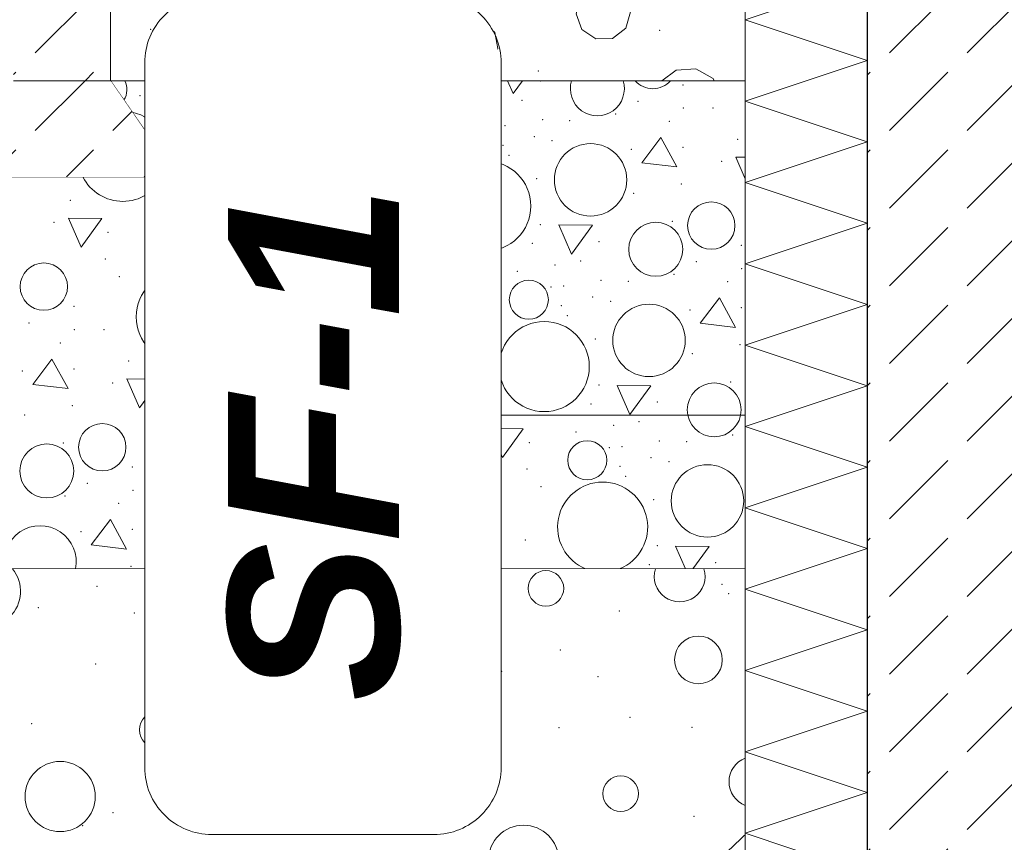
# Model space of a CAD drawing. Header units: millimetres. Extents: x -12989 to 402831, y -50461 to 30884.
# Tile 13 of 175: x 361482 to 362289, y -46735 to -46061. Entities that reach past the tile are written whole.
import ezdxf

# ---------------------------------------------------------------- set-up
doc = ezdxf.new("R2010")
doc.units = ezdxf.units.MM
doc.header["$MEASUREMENT"] = 0
doc.linetypes.add('Krawędzie ukryte', pattern=[170, 120, -50])
doc.linetypes.add('Wipeout_Contour', pattern=[1000, 0, -1000])
for name, color, linetype, lineweight in [('0_Nr_pióra__21', 7, 'Continuous', 25), ('A_OPASKA_Nr_pióra__1', 7, 'Continuous', 13), ('A_OPASKA_Nr_pióra__7', 7, 'Continuous', 13), ('A_OZN_ODNOSNIKI_Nr_pióra__6', 7, 'Continuous', 13), ('A_OZN_ODNOSNIKI_Nr_pióra__85', 7, 'Continuous', 13), ('A_WYPEŁNIENIA RYSUNKI_Nr_pióra__18', 9, 'Continuous', 13), ('Nowe_A__SCIANY_Nr_pióra__27', 7, 'Continuous', 25), ('Nowe_A__SCIANY_Nr_pióra__47', 7, 'Continuous', 15), ('Nowe_A__STROPY_Nr_pióra__69', 7, 'Continuous', 13), ('Nowe_A_OZN_ODNOSNIKI_Nr_pióra__85', 7, 'Continuous', 13)]:
    doc.layers.add(name, color=color, linetype=linetype, lineweight=lineweight)
for name, color, linetype in [('A_OPASKA', 7, 'Continuous'), ('A_OZN_ODNOSNIKI', 7, 'Continuous'), ('A_WYPEŁNIENIA RYSUNKI', 7, 'Continuous'), ('Nowe_A__SCIANY', 7, 'Continuous'), ('Nowe_A__STROPY', 7, 'Continuous')]:
    doc.layers.add(name, color=color, linetype=linetype)
for name, color, linetype, lineweight, true_color in [('A_OPASKA_Nr_pióra__163', 7, 'Continuous', 5, 0x6a6a6a), ('A_OPASKA_Nr_pióra__178', 7, 'Continuous', 5, 0x6a6a6a), ('A_WYPEŁNIENIA RYSUNKI_Nr_pióra__242', 7, 'Continuous', 13, 0xa7a7a7), ('Nowe_A__SCIANY_Nr_pióra__169', 7, 'Continuous', 5, 0x6a6a6a), ('Nowe_A__SCIANY_Nr_pióra__174', 7, 'Continuous', 5, 0x6a6a6a), ('Nowe_A__STROPY_Nr_pióra__173', 7, 'Continuous', 5, 0x6a6a6a), ('Nowe_A__STROPY_Nr_pióra__178', 7, 'Continuous', 5, 0x6a6a6a)]:
    doc.layers.add(name, color=color, linetype=linetype, lineweight=lineweight, true_color=true_color)
doc.styles.add('STYL_AUTOMATYCZNY_6', font='arial.ttf')
doc.dimstyles.new('STYL_AUTOMATYCZNY__3', dxfattribs={"dimtxt": 0.18, "dimasz": 91.2, "dimexe": 0.18, "dimexo": 0.0625, "dimgap": 0, "dimtad": 0, "dimtih": 1, "dimtoh": 1, "dimdec": 4, "dimzin": 0, "dimdsep": 46, "dimcen": 0.09, "dimadec": 0, "dimazin": 0, "dimtfac": 1, "dimtdec": 4, "dimtmove": 0, "dimatfit": 3, "dimldrblk": 'ARROWHEAD_5', "dimfxl": 0, "dimtolj": 1, "dimtzin": 0, "dimarcsym": 0})
pattern_1 = [(0, (362576.75, -45960.6), (0, 233.827), [14.625, -120.375]), (0, (362644.25, -45843.68), (0, 233.827), [14.625, -120.375]), (60, (362576.75, -45960.6), (-202.5, 116.913), [14.625, -120.375]), (60, (362711.75, -45960.6), (-202.5, 116.913), [14.625, -120.375]), (120, (362591.37, -45960.6), (202.5, 116.913), [14.625, -120.375]), (120, (362726.37, -45960.6), (202.5, 116.913), [14.625, -120.375]), (0, (362576.75, -45938.09), (0, 45), [0, -45, 0, -67.5]), (45, (362599.25, -45938.09), (-31.8198, 31.8198), [0, -33.75, 0, -56.25])]
pattern_2 = [(45, (362576.75, -45960.59), (-63.6396, 63.6396), [67.5, -22.5]), (45, (362576.75, -45896.95), (-63.6396, 63.6396), [67.5, -22.5])]

# ---------------------------------------------------------------- blocks, each defined once
blk = doc.blocks.new('*X25', base_point=(362576.75, -45960.59))
at = {"layer": 'Nowe_A__STROPY_Nr_pióra__178', "color": 251, "linetype": 'Continuous', "lineweight": 5, "true_color": 0x6a6a6a}
for p, q in [((361881.91, -46110.59), (361886.49, -46121.12)), ((361886.49, -46121.12), (361894.13, -46110.59)), ((361710.28, -46116.33), (361694.52, -46137.04)), ((361723.46, -46140.46), (361710.28, -46116.33)), ((361694.52, -46137.04), (361723.46, -46140.46)), ((361771.62, -46132.43), (361782.01, -46156.29)), ((361799.12, -46132.7), (361771.62, -46132.43)), ((361782.01, -46156.29), (361799.12, -46132.7)), ((362007.66, -46157.08), (361991.9, -46177.78)), ((362020.84, -46181.21), (362007.66, -46157.08)), ((361991.9, -46177.78), (362020.84, -46181.21)), ((362069, -46173.18), (362076.73, -46190.93)), ((362076.73, -46173.25), (362069, -46173.18)), ((361626.61, -46188.07), (361636.99, -46211.93)), ((361654.11, -46188.33), (361626.61, -46188.07)), ((361636.99, -46211.93), (361654.11, -46188.33)), ((361522.13, -46223.24), (361532.51, -46247.1)), ((361549.63, -46223.51), (361522.13, -46223.24)), ((361532.51, -46247.1), (361549.63, -46223.51)), ((361923.99, -46228.82), (361934.37, -46252.68)), ((361951.49, -46229.08), (361923.99, -46228.82)), ((361934.37, -46252.68), (361951.49, -46229.08)), ((361758.16, -46247.88), (361742.4, -46268.59)), ((361771.35, -46272.02), (361758.16, -46247.88)), ((361742.4, -46268.59), (361771.35, -46272.02)), ((361819.51, -46263.99), (361829.89, -46287.85)), ((361847.01, -46264.26), (361819.51, -46263.99)), ((361829.89, -46287.85), (361847.01, -46264.26)), ((362055.54, -46288.63), (362039.78, -46309.34)), ((362068.73, -46312.77), (362055.54, -46288.63)), ((362039.78, -46309.34), (362068.73, -46312.77)), ((361674.49, -46319.62), (361684.88, -46343.49)), ((361701.99, -46319.89), (361674.49, -46319.62)), ((361684.88, -46343.49), (361701.99, -46319.89)), ((361508.67, -46338.69), (361492.9, -46359.4)), ((361521.85, -46362.83), (361508.67, -46338.69)), ((361570.01, -46354.8), (361580.4, -46378.66)), ((361597.51, -46355.07), (361570.01, -46354.8)), ((361580.4, -46378.66), (361597.51, -46355.07)), ((361492.9, -46359.4), (361521.85, -46362.83)), ((361971.87, -46360.37), (361982.26, -46384.23)), ((361999.37, -46360.64), (361971.87, -46360.37)), ((361982.26, -46384.23), (361999.37, -46360.64)), ((361806.05, -46379.44), (361790.28, -46400.15)), ((361819.23, -46403.58), (361806.05, -46379.44)), ((361867.39, -46395.55), (361877.78, -46419.41)), ((361894.89, -46395.81), (361867.39, -46395.55)), ((361877.78, -46419.41), (361894.89, -46395.81)), ((361790.28, -46400.15), (361819.23, -46403.58)), ((361722.37, -46451.18), (361732.76, -46475.04)), ((361749.87, -46451.45), (361722.37, -46451.18)), ((361732.76, -46475.04), (361749.87, -46451.45)), ((361556.55, -46470.25), (361540.79, -46490.96)), ((361569.73, -46494.39), (361556.55, -46470.25)), ((361617.89, -46486.36), (361628.28, -46510.22)), ((361645.39, -46486.62), (361617.89, -46486.36)), ((361540.79, -46490.96), (361569.73, -46494.39)), ((361628.28, -46510.22), (361645.39, -46486.62)), ((362019.75, -46491.93), (362027.88, -46510.59)), ((362047.25, -46492.2), (362019.75, -46491.93)), ((362033.91, -46510.59), (362047.25, -46492.2))]:
    blk.add_line(p, q, dxfattribs=at)
for centre, radius in [((361652.66, -46151.07), 29.68), ((361851.55, -46158.48), 16), ((361950.04, -46191.82), 29.68), ((361751.55, -46188.54), 19.4), ((361864.16, -46213.29), 36.91), ((361706.08, -46208.01), 22.12), ((362048.93, -46229.29), 19.4), ((362003.46, -46248.76), 22.12), ((361602.05, -46249.29), 16), ((361502.05, -46279.35), 19.4), ((361700.54, -46282.63), 29.68), ((361614.66, -46304.1), 36.91), ((361899.43, -46290.03), 16), ((361799.43, -46320.1), 19.4), ((361997.92, -46323.38), 29.68), ((361912.04, -46344.85), 36.91), ((361753.96, -46339.57), 22.12), ((361649.93, -46380.84), 16), ((362051.34, -46380.32), 22.12), ((361748.42, -46414.19), 29.68), ((361549.93, -46410.91), 19.4), ((361662.55, -46435.66), 36.91), ((361947.31, -46421.59), 16), ((361504.46, -46430.38), 22.12), ((362045.8, -46454.93), 29.68), ((361847.31, -46451.66), 19.4), ((361801.84, -46471.13), 22.12)]:
    blk.add_circle(centre, radius, dxfattribs=at)
for centre, radius, start, end in [((361554.17, -46117.73), 16, 327.22745, 26.50222), ((361816.28, -46081.73), 36.91, 231.42665, 308.57335), ((361955.58, -46117.2), 22.12, 162.61283, 17.38717), ((362001.04, -46097.73), 19.4, 221.51517, 318.48483), ((361566.78, -46172.54), 36.91, 351.21628, 77.85116), ((361566.78, -46172.54), 36.91, 207.29466, 332.70534), ((361959.93, -46476.41), 36.91, 292.15163, 247.84837), ((361498.93, -46505), 29.68, 349.13198, 190.86802), ((361697.82, -46512.4), 16, 6.49467, 173.50533)]:
    blk.add_arc(centre, radius, start, end, dxfattribs=at)
for p in [(361854.5, -46112.41), (361908.96, -46110.79), (361908.96, -46110.79), (362025.76, -46113.99), (361580.87, -46122.72), (361606.53, -46115.59), (361621.14, -46119.02), (361773.23, -46117.86), (361585.74, -46130.89), (361686.11, -46126.09), (361728.4, -46124.4), (361873.1, -46129.93), (361893.95, -46126.75), (361988.84, -46127.43), (361759.99, -46135.89), (361842.2, -46135.31), (361970.6, -46137.79), (362026.08, -46133), (362050.29, -46132.99), (361804.1, -46144.02), (361880, -46147.35), (361910.74, -46142.64), (361933, -46143.34), (362014.6, -46143.78), (361608.56, -46150.02), (361727.09, -46154.54), (361869.72, -46148.14), (361688.08, -46162.06), (361878.25, -46163.47), (361903.91, -46156.34), (361918.52, -46159.77), (362070.61, -46158.61), (361802.06, -46165.78), (361883.12, -46171.63), (361983.49, -46166.84), (362025.78, -46165.14), (362057.37, -46176.64), (361611.58, -46187.7), (361719.55, -46185.11), (361813.54, -46180.22), (361905.94, -46190.77), (362024.47, -46195.29), (361605.01, -46203.22), (361659.46, -46201.6), (361659.46, -46201.6), (361985.46, -46202.81), (361523.74, -46208.67), (361776.26, -46204.8), (361644.45, -46217.56), (361739.34, -46218.23), (361510.49, -46226.7), (361592.7, -46226.12), (361623.6, -46220.74), (361776.58, -46223.81), (361800.79, -46223.8), (361908.96, -46228.45), (362016.93, -46225.86), (361554.6, -46234.83), (361661.24, -46233.45), (361683.51, -46234.15), (361721.1, -46228.6), (361765.1, -46234.59), (361620.22, -46238.95), (361630.5, -46238.16), (361902.39, -46243.96), (361956.84, -46242.35), (361956.84, -46242.35), (361654.41, -46247.15), (361669.02, -46250.58), (361821.12, -46249.42), (362073.64, -46245.54), (361552.56, -46256.59), (361628.75, -46254.28), (361733.99, -46257.65), (361776.29, -46255.95), (361941.83, -46258.3), (362036.72, -46258.98), (361633.62, -46262.44), (361807.87, -46267.45), (361890.08, -46266.87), (361920.98, -46261.49), (362073.96, -46264.56), (361564.04, -46271.03), (361851.98, -46275.58), (361958.62, -46274.2), (361980.89, -46274.9), (362018.48, -46269.35), (362062.48, -46275.34), (361656.44, -46281.58), (361917.6, -46279.7), (361927.88, -46278.91), (361774.97, -46286.1), (361951.79, -46287.89), (361966.4, -46291.33), (361526.77, -46295.6), (361735.96, -46293.62), (361849.94, -46297.34), (361926.13, -46295.02), (362031.37, -46298.4), (362073.67, -46296.7), (361489.84, -46309.04), (361931, -46303.19), (361527.09, -46314.62), (361551.29, -46314.61), (361767.43, -46316.67), (361861.42, -46311.78), (361659.46, -46319.26), (361953.82, -46322.33), (361515.6, -46325.4), (361707.34, -46333.16), (361707.34, -46333.16), (362072.35, -46326.85), (361571.62, -46340.23), (361652.89, -46334.77), (361824.15, -46336.35), (362033.34, -46334.37), (361484.49, -46348.46), (361526.79, -46346.76), (361692.34, -46349.11), (361671.49, -46352.3), (361787.22, -46349.79), (361824.47, -46355.37), (361848.67, -46355.36), (362064.81, -46357.42), (361558.37, -46358.26), (361640.59, -46357.68), (361709.13, -46365.01), (361768.98, -46360.16), (361956.84, -46360.01), (361602.48, -46366.39), (361668.11, -46370.51), (361678.39, -46369.72), (361731.39, -46365.71), (361812.98, -46366.15), (361525.47, -46376.91), (361702.3, -46378.7), (361869, -46380.98), (361950.27, -46375.52), (362004.72, -46373.9), (362004.72, -46373.9), (361486.47, -46384.43), (361600.44, -46388.15), (361676.63, -46385.83), (361716.91, -46382.14), (361781.87, -46389.21), (361824.17, -46387.51), (361681.5, -46394), (361968.87, -46393.05), (361989.72, -46389.86), (361611.92, -46402.59), (361855.75, -46399), (361937.97, -46398.42), (362006.51, -46405.76), (362066.36, -46400.9), (361517.93, -46407.48), (361704.32, -46413.14), (361899.86, -46407.13), (361965.49, -46411.26), (361975.77, -46410.46), (362028.77, -46406.46), (361822.85, -46417.66), (361999.68, -46419.45), (361574.65, -46427.16), (361783.85, -46425.17), (361897.82, -46428.9), (361974.01, -46426.58), (362014.29, -46422.88), (361978.88, -46434.75), (361537.72, -46440.6), (361574.97, -46446.18), (361599.18, -46446.17), (361909.3, -46443.34), (361519.49, -46450.96), (361707.34, -46450.82), (361815.31, -46448.23), (362001.7, -46453.88), (361563.49, -46456.96), (361700.77, -46466.33), (361755.23, -46464.71), (361755.23, -46464.71), (361872.03, -46467.91), (361574.67, -46478.32), (361619.5, -46471.79), (361532.38, -46480.02), (361719.37, -46483.86), (361740.22, -46480.67), (361835.1, -46481.35), (361606.26, -46489.81), (361688.47, -46489.23), (361816.87, -46491.71), (361872.35, -46486.93), (361896.56, -46486.92), (362004.72, -46491.57), (361650.36, -46497.94), (361715.99, -46502.07), (361726.27, -46501.27), (361757.01, -46496.57), (361779.27, -46497.27), (361860.87, -46497.71), (361573.36, -46508.47), (361750.18, -46510.26), (361998.15, -46507.08), (362052.61, -46505.46), (362052.61, -46505.46)]:
    blk.add_point(p, dxfattribs=at)
blk = doc.blocks.new('ElemPrzekroju_13_1', base_point=(362576.75, -45960.59))
at = {"color": 254, "linetype": 'Wipeout_Contour', "lineweight": 0, "ltscale": 1458959.829986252}
blk.add_wipeout([(362076.73, -46060.59), (361556.75, -46060.59), (361556.75, -46110.59), (362076.73, -46110.59)], dxfattribs=at).dxf.layer = 'Nowe_A__STROPY'
at = {"color": 254, "linetype": 'Wipeout_Contour', "lineweight": 0, "ltscale": 2183902.601458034}
blk.add_wipeout([(362254.72, -46860.59), (362076.73, -46860.59), (362076.73, -46510.59), (358525.91, -46510.59), (358525.91, -47260.59), (362254.72, -47260.59)], dxfattribs=at).dxf.layer = 'Nowe_A__STROPY'
at = {"layer": 'Nowe_A__STROPY_Nr_pióra__173', "linetype": 'Continuous', "lineweight": 5, "true_color": 0x6a6a6a}
h = blk.add_hatch(dxfattribs=at)
h.set_pattern_fill('Grunt_0001', color=251, style=0, pattern_type=2)
h.set_pattern_definition([(45, (362576.75, -45960.59), (-95.4594, 95.4594), []), (45, (362544.93, -45928.77), (-190.919, 190.919), []), (45, (362513.1, -45896.95), (-190.919, 190.919), []), (135, (362481.29, -45865.132), (31.8198, 31.8198), [135, -135])])
h.paths.add_polyline_path([(362254.72, -46860.59), (362076.73, -46860.59), (362076.73, -46510.59), (358525.91, -46510.59), (358525.91, -47260.59), (362254.72, -47260.59)])
at = {"layer": 'Nowe_A__STROPY_Nr_pióra__178', "linetype": 'Continuous', "lineweight": 5, "true_color": 0x6a6a6a}
h = blk.add_hatch(dxfattribs=at)
h.set_pattern_fill('Chudy_beton_B15_I_WSC_0001', color=251, style=0, pattern_type=2)
h.set_pattern_definition(pattern_1)
h.paths.add_polyline_path([(362076.73, -46060.59), (361556.75, -46060.59), (361556.75, -46110.59), (362076.73, -46110.59)])
at = {"color": 254, "linetype": 'Wipeout_Contour', "lineweight": 0, "ltscale": 2910863.242475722}
blk.add_wipeout([(358525.91, -46510.59), (362076.73, -46510.59), (362076.73, -46110.59), (361556.75, -46110.59), (361611.03, -46189.47), (361422.88, -46189.47), (361477.16, -46110.59), (358525.91, -46110.59)], dxfattribs=at).dxf.layer = 'Nowe_A__STROPY'
at = {"layer": 'Nowe_A__STROPY_Nr_pióra__69', "color": 7, "linetype": 'Continuous', "lineweight": 13}
for p, q in [((361556.75, -46110.59), (361611.03, -46189.47)), ((362076.73, -46110.59), (361556.75, -46110.59)), ((361611.03, -46189.47), (361422.88, -46189.47)), ((362076.73, -46510.59), (358525.91, -46510.59))]:
    blk.add_line(p, q, dxfattribs=at)
at = {"layer": 'Nowe_A__STROPY', "lineweight": 0}
blk.add_blockref('*X25', (362576.75, -45960.59), dxfattribs=at)
blk = doc.blocks.new('ElemPrzekroju_23_1', base_point=(362576.75, -45960.59))
at = {"color": 254, "linetype": 'Wipeout_Contour', "lineweight": 0, "ltscale": 4373060.822699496}
blk.add_wipeout([(361476.75, -45930.59), (361476.75, -45969.5), (361476.75, -46040.59), (361476.75, -46049.5), (361477.16, -46049.5), (361477.16, -46099.5), (361477.16, -46110.59), (361556.75, -46110.59), (361556.75, -45980.59), (361556.75, -45980.37), (361556.75, -45910.59), (361496.75, -45910.59)], dxfattribs=at).dxf.layer = 'A_OPASKA'
at = {"layer": 'A_OPASKA_Nr_pióra__163', "linetype": 'Continuous', "lineweight": 5, "true_color": 0x6a6a6a}
h = blk.add_hatch(dxfattribs=at)
h.set_pattern_fill('Beton_0001', color=251, style=0, pattern_type=2)
h.set_pattern_definition(pattern_2)
h.paths.add_polyline_path([(361476.75, -45930.59), (361476.75, -45969.5), (361476.75, -46040.59), (361476.75, -46049.5), (361477.16, -46049.5), (361477.16, -46099.5), (361477.16, -46110.59), (361556.75, -46110.59), (361556.75, -45980.59), (361556.75, -45980.37), (361556.75, -45910.59), (361496.75, -45910.59)])
at = {"layer": 'A_OPASKA_Nr_pióra__7', "color": 7, "linetype": 'Continuous', "lineweight": 13}
for p, q in [((361496.75, -45910.59), (361476.75, -45930.59)), ((361556.75, -45910.59), (361496.75, -45910.59))]:
    blk.add_line(p, q, dxfattribs=at)
at = {"layer": 'A_OPASKA_Nr_pióra__7', "color": 7, "linetype": 'Continuous', "lineweight": 13, "flags": 128}
for points in [[(361476.75, -45930.59), (361476.75, -45969.5), (361476.75, -45980.59)], [(361476.75, -45980.59), (361476.75, -46040.59), (361476.75, -46049.5)]]:
    blk.add_lwpolyline(points, dxfattribs=at)
at = {"color": 254, "linetype": 'Wipeout_Contour', "lineweight": 0, "ltscale": 1093407.135331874}
blk.add_wipeout([(361556.99, -45980.59), (361556.75, -45980.37), (361556.75, -45980.59)], dxfattribs=at).dxf.layer = 'A_OPASKA'
at = {"color": 254, "linetype": 'Wipeout_Contour', "lineweight": 0, "ltscale": 1457802.920091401}
blk.add_wipeout([(361422.88, -46189.47), (361611.03, -46189.47), (361556.75, -46110.59), (361477.16, -46110.59)], dxfattribs=at).dxf.layer = 'A_OPASKA'
at = {"layer": 'A_OPASKA_Nr_pióra__163', "linetype": 'Continuous', "lineweight": 5, "true_color": 0x6a6a6a}
h = blk.add_hatch(dxfattribs=at)
h.set_pattern_fill('Beton_0001', color=251, style=0, pattern_type=2)
h.set_pattern_definition(pattern_2)
h.paths.add_polyline_path([(361422.88, -46189.47), (361611.03, -46189.47), (361556.75, -46110.59), (361477.16, -46110.59)])
at = {"layer": 'A_OPASKA_Nr_pióra__178', "linetype": 'Continuous', "lineweight": 5, "true_color": 0x6a6a6a}
h = blk.add_hatch(dxfattribs=at)
h.set_pattern_fill('Chudy_beton_B15_I_WSC_0001', color=251, style=0, pattern_type=2)
h.set_pattern_definition(pattern_1)
h.paths.add_polyline_path([(361556.99, -45980.59), (361556.75, -45980.37), (361556.75, -45980.59)])
at = {"layer": 'A_OPASKA_Nr_pióra__1', "color": 7, "linetype": 'Continuous', "lineweight": 13}
blk.add_line((361556.75, -45980.37), (361556.99, -45980.59), dxfattribs=at)
at = {"layer": 'A_OPASKA_Nr_pióra__7', "color": 7, "linetype": 'Continuous', "lineweight": 13}
for p, q in [((361556.75, -45910.59), (361556.75, -45980.37)), ((361556.75, -46110.59), (361477.16, -46110.59))]:
    blk.add_line(p, q, dxfattribs=at)
at = {"layer": 'A_OPASKA_Nr_pióra__7', "color": 7, "linetype": 'Continuous', "lineweight": 13, "flags": 128}
blk.add_lwpolyline([(361556.75, -45980.37), (361556.75, -45980.59), (361556.75, -46060.59), (361556.75, -46110.59)], dxfattribs=at)
blk = doc.blocks.new('*X321', base_point=(362576.75, -45960.59))
at = {"layer": 'A_WYPEŁNIENIA RYSUNKI_Nr_pióra__18', "color": 9, "linetype": 'Continuous', "lineweight": 13}
for p, q in [((361574.69, -45933.29), (361575.1, -45933.72)), ((361575.1, -45933.72), (361590.91, -45937.29)), ((361590.91, -45937.29), (361595.96, -45935.45)), ((361955.24, -45936.53), (361945.88, -45943.42)), ((361989.26, -45940.66), (361978.55, -45934.7)), ((361945.88, -45943.42), (361940.1, -45958.55)), ((361996.92, -45954.94), (361989.26, -45940.66)), ((361940.1, -45958.55), (361943.42, -45974.42)), ((361995.63, -45971.1), (361996.92, -45954.94)), ((361943.42, -45974.42), (361954.78, -45985.96)), ((361985.82, -45983.99), (361995.63, -45971.1)), ((361573.22, -45981.81), (361562.38, -45990.27)), ((361586.97, -45981.33), (361573.22, -45981.81)), ((361598.37, -45989.02), (361586.97, -45981.33)), ((361954.78, -45985.96), (361970.59, -45989.53)), ((361970.59, -45989.53), (361985.82, -45983.99)), ((361562.38, -45990.27), (361558.59, -46003.49)), ((361603.07, -46001.94), (361598.37, -45989.02)), ((361832.32, -45992.8), (361822.19, -46000.71)), ((361845.17, -45992.35), (361832.32, -45992.8)), ((361855.82, -45999.54), (361845.17, -45992.35)), ((361599.28, -46015.16), (361603.07, -46001.94)), ((361822.19, -46000.71), (361818.64, -46013.07)), ((361860.22, -46011.62), (361855.82, -45999.54)), ((361558.59, -46003.49), (361563.3, -46016.42)), ((361724.84, -46008.43), (361716.62, -46015.96)), ((361735.98, -46008.92), (361724.84, -46008.43)), ((361743.51, -46017.14), (361735.98, -46008.92)), ((361563.3, -46016.42), (361574.7, -46024.11)), ((361588.44, -46023.63), (361599.28, -46015.16)), ((361716.62, -46015.96), (361716.13, -46027.1)), ((361743.02, -46028.28), (361743.51, -46017.14)), ((361818.64, -46013.07), (361823.04, -46025.15)), ((361856.68, -46023.98), (361860.22, -46011.62)), ((361574.7, -46024.11), (361588.44, -46023.63)), ((361823.04, -46025.15), (361833.7, -46032.34)), ((361846.55, -46031.89), (361856.68, -46023.98)), ((361716.13, -46027.1), (361723.66, -46035.32)), ((361734.8, -46035.81), (361743.02, -46028.28)), ((361833.7, -46032.34), (361846.55, -46031.89)), ((361952.9, -46034.05), (361942.07, -46042.52)), ((361966.65, -46033.57), (361952.9, -46034.05)), ((361978.05, -46041.26), (361966.65, -46033.57)), ((361723.66, -46035.32), (361734.8, -46035.81)), ((361942.07, -46042.52), (361938.28, -46055.74)), ((361982.75, -46054.19), (361978.05, -46041.26)), ((361640.45, -46049.72), (361627.4, -46059.33)), ((361656.63, -46048.7), (361640.45, -46049.72)), ((361670.79, -46056.57), (361656.63, -46048.7)), ((361678.44, -46070.86), (361670.79, -46056.57)), ((361938.28, -46055.74), (361942.98, -46068.66)), ((361978.96, -46067.41), (361982.75, -46054.19)), ((361627.4, -46059.33), (361621.62, -46074.47)), ((361848.1, -46062.38), (361837.87, -46070.96)), ((361861.46, -46062.38), (361848.1, -46062.38)), ((361871.69, -46070.96), (361861.46, -46062.38)), ((361621.62, -46074.47), (361624.94, -46090.33)), ((361677.16, -46087.01), (361678.44, -46070.86)), ((361837.87, -46070.96), (361835.56, -46084.12)), ((361874.01, -46084.12), (361871.69, -46070.96)), ((361942.98, -46068.66), (361954.38, -46076.36)), ((361968.13, -46075.88), (361978.96, -46067.41)), ((361954.38, -46076.36), (361968.13, -46075.88)), ((361624.94, -46090.33), (361636.31, -46101.88)), ((361667.34, -46099.91), (361677.16, -46087.01)), ((361835.56, -46084.12), (361842.23, -46095.68)), ((361867.33, -46095.68), (361874.01, -46084.12)), ((361842.23, -46095.68), (361854.78, -46100.25)), ((361854.78, -46100.25), (361867.33, -46095.68)), ((361636.31, -46101.88), (361652.11, -46105.45)), ((361652.11, -46105.45), (361667.34, -46099.91)), ((362020.14, -46101.97), (362008.43, -46110.59)), ((362036.31, -46100.94), (362020.14, -46101.97)), ((362050.47, -46108.82), (362036.31, -46100.94)), ((362051.42, -46110.59), (362050.47, -46108.82))]:
    blk.add_line(p, q, dxfattribs=at)
for p in [(361843.27, -45952.44), (361908.15, -45952.5), (361908.15, -45952.5), (361737.61, -45959.53), (362060.02, -45956.65), (361679.32, -45968.03), (361788.43, -45967.88), (362012.01, -45974.13), (361987.25, -45984.71), (361870.5, -46000.03), (361626.89, -46017), (361901.59, -46011.72), (361919.53, -46013.29), (361874.15, -46018.83), (361879.43, -46026.56), (362059, -46020.28), (361790.01, -46040.62), (361589.68, -46068.41), (361589.68, -46068.41), (361741.55, -46072.57), (362006.57, -46069.25), (361693.53, -46090.04), (361772.38, -46094.39), (361668.77, -46100.63), (361907.1, -46102.59)]:
    blk.add_point(p, dxfattribs=at)
blk = doc.blocks.new('Wypełnienie_1_1', base_point=(362576.75, -45960.59))
at = {"color": 254, "linetype": 'Wipeout_Contour', "lineweight": 0, "ltscale": 2917872.951800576}
blk.add_wipeout([(361556.75, -46110.59), (362076.73, -46110.59), (362076.73, -45931.21), (362023.1, -45931.21), (361883.93, -45942.11), (361759.85, -45932.89), (361661.76, -45942.11), (361556.75, -45931.48)], dxfattribs=at).dxf.layer = 'A_WYPEŁNIENIA RYSUNKI'
at = {"layer": 'A_WYPEŁNIENIA RYSUNKI_Nr_pióra__18', "color": 9, "linetype": 'Continuous', "lineweight": 13, "flags": 128}
blk.add_lwpolyline([(361556.75, -46110.59), (361556.75, -45931.48), (361661.76, -45942.11), (361759.85, -45932.89), (361883.93, -45942.11), (362023.1, -45931.21), (362076.73, -45931.21), (362076.73, -46110.59)], close=True, dxfattribs=at)
at = {"layer": 'A_WYPEŁNIENIA RYSUNKI_Nr_pióra__18', "color": 9, "linetype": 'Continuous', "lineweight": 13}
blk.add_blockref('*X321', (362576.75, -45960.59), dxfattribs=at)
blk = doc.blocks.new('*X323', base_point=(362576.75, -45960.59))
at = {"layer": 'A_WYPEŁNIENIA RYSUNKI_Nr_pióra__242', "color": 253, "linetype": 'Continuous', "lineweight": 13, "true_color": 0xa7a7a7}
for centre, radius in [((361658.72, -46532.97), 19.52), ((361913.44, -46526.61), 14.57), ((361833.91, -46581.24), 28.76), ((362038.4, -46585.22), 19.52), ((361704.58, -46632.75), 20.8), ((361594.96, -46642.53), 14.57), ((361825.66, -46675.37), 22.25), ((361515.43, -46697.16), 28.76), ((361974.65, -46694.78), 14.57), ((361719.93, -46701.13), 19.52), ((361895.12, -46749.4), 28.76)]:
    blk.add_circle(centre, radius, dxfattribs=at)
for centre, radius, start, end in [((361454.23, -46528.99), 28.76, 140.22515, 39.77485), ((361764.45, -46507.21), 22.25, 188.74758, 351.25242), ((362023.05, -46516.84), 20.8, 162.53206, 17.46794), ((362084.26, -46685), 20.8, 111.21622, 248.78378)]:
    blk.add_arc(centre, radius, start, end, dxfattribs=at)
for p in [(361545.48, -46524.81), (361810.51, -46521.49), (362057.77, -46523.32), (362063.05, -46531.05), (361497.47, -46542.28), (361576.32, -46546.64), (361973.63, -46545.11), (361711.04, -46554.84), (361708.42, -46572.85), (361773.3, -46572.9), (361773.3, -46572.9), (361602.75, -46579.94), (361925.17, -46577.06), (361544.46, -46588.44), (361653.58, -46588.29), (361877.15, -46594.53), (361956, -46598.88), (361852.39, -46605.12), (361735.65, -46620.44), (361492.03, -46637.41), (361739.29, -46639.24), (361766.73, -46632.13), (361784.68, -46633.7), (361982.43, -46632.19), (361744.57, -46646.97), (361924.15, -46640.69), (362033.26, -46640.54), (361655.16, -46661.03), (361606.69, -46692.97), (361871.71, -46689.66), (361558.68, -46710.45), (361637.53, -46714.8), (362034.84, -46713.27), (361533.92, -46721.03), (361772.25, -46723)]:
    blk.add_point(p, dxfattribs=at)
blk = doc.blocks.new('Wypełnienie_2_1', base_point=(362576.75, -45960.59))
at = {"color": 254, "linetype": 'Wipeout_Contour', "lineweight": 0, "ltscale": 2922045.781165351}
blk.add_wipeout([(360935.8, -46510.59), (361319.51, -47260.59), (363217.91, -47260.59), (363580.36, -46720.59), (362356.73, -46720.59), (362356.73, -46860.59), (362076.73, -46860.59), (362076.73, -46510.59)], dxfattribs=at).dxf.layer = 'A_WYPEŁNIENIA RYSUNKI'
at = {"layer": 'A_WYPEŁNIENIA RYSUNKI_Nr_pióra__242', "color": 253, "linetype": 'Continuous', "lineweight": 13, "true_color": 0xa7a7a7}
blk.add_blockref('*X323', (362576.75, -45960.59), dxfattribs=at)
blk = doc.blocks.new('ARROWHEAD_5')
at = {"linetype": 'Continuous', "lineweight": 0}
blk.add_hatch(color=0, dxfattribs=at).paths.add_polyline_path([(-1, 0.2679), (0, 0), (-1, -0.2679)])
at = {"color": 0, "linetype": 'Continuous', "lineweight": 0}
blk.add_line((0, 0), (-1, 0), dxfattribs=at)
blk = doc.blocks.new('Etykieta_4_1', base_point=(362176.73, -46384.63))
at = {"color": 254, "linetype": 'Wipeout_Contour', "lineweight": 0, "ltscale": 8752624.402908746}
blk.add_wipeout([(361876.73, -46673.33), (361876.73, -46095.92), (361876.73, -46095.92), (361869.36, -46068.42), (361849.23, -46048.29), (361821.73, -46040.92), (361821.73, -46040.92), (361639.72, -46040.92), (361639.72, -46040.92), (361612.22, -46048.29), (361592.09, -46068.42), (361584.72, -46095.92), (361584.72, -46095.92), (361584.72, -46673.33), (361584.72, -46673.33), (361592.09, -46700.83), (361612.22, -46720.96), (361639.72, -46728.33), (361639.72, -46728.33), (361821.73, -46728.33), (361821.73, -46728.33), (361849.23, -46720.96), (361869.36, -46700.83)], dxfattribs=at).dxf.layer = 'A_OZN_ODNOSNIKI'
at = {"layer": 'A_OZN_ODNOSNIKI_Nr_pióra__85', "color": 7, "linetype": 'Continuous', "lineweight": 13}
for p, q in [((361877.23, -46384.63), (361876.73, -46384.63)), ((362476.23, -46384.63), (361877.23, -46384.63))]:
    blk.add_line(p, q, dxfattribs=at)
at = {"layer": 'A_OZN_ODNOSNIKI_Nr_pióra__85', "color": 7, "linetype": 'Continuous', "lineweight": 13, "flags": 128}
blk.add_lwpolyline([(361876.73, -46673.33, -0.414214), (361821.73, -46728.33), (361639.72, -46728.33, -0.414214), (361584.72, -46673.33), (361584.72, -46095.92, -0.414214), (361639.72, -46040.92), (361821.73, -46040.92, -0.414214), (361876.73, -46095.92)], format="xyb", close=True, dxfattribs=at)
at = {"layer": 'A_OZN_ODNOSNIKI_Nr_pióra__6', "color": 7, "lineweight": 13, "insert": (361652.94, -46619.33), "char_height": 140, "attachment_point": 1, "rotation": 90, "style": 'STYL_AUTOMATYCZNY_6'}
blk.add_mtext('\\A1;{\\pql;\\pt0,6000;\\fArial|b1|i1|c238|p0;\\W1.000000;SF-1\\fArial|b1|i1|c238|p0;\\W1.000000;\\A1{\\H.66x;\\S^  ;}\\fArial|b1|i1|c238|p0;\\W1.000000;\\fArial|b1|i1|c238|p0;\\W1.000000;\\A1{\\H.66x;\\S^  ;}\\fArial|b1|i1|c238|p0;\\W1.000000; \\fArial|b1|i1|c238|p0;\\W1.000000;\\fArial|b1|i1|c238|p0;\\W1.000000;\\fArial|b1|i1|c238|p0;\\W1.000000;\\fArial|b1|i1|c238|p0;\\W1.000000;\\fArial|b1|i1|c238|p0;\\W1.000000;\\fArial|b1|i1|c238|p0;\\W1.000000;\\fArial|b1|i1|c238|p0;\\W1.000000;\\fArial|b1|i1|c238|p0;\\W1.000000;\\fArial|b1|i1|c238|p0;\\W1.000000;\\fArial|b1|i1|c238|p0;\\W1.000000;\\fArial|b1|i1|c238|p0;\\W1.000000;\\fArial|b1|i1|c238|p0;\\W1.000000;\\fArial|b1|i1|c238|p0;\\W1.000000;\\fArial|b1|i1|c238|p0;\\W1.000000;\\fArial|b1|i1|c238|p0;\\W1.000000;\\fArial|b1|i1|c238|p0;\\W1.000000;\\fArial|b1|i1|c238|p0;\\W1.000000;\\fArial|b1|i1|c238|p0;\\W1.000000;\\fArial|b1|i1|c238|p0;\\W1.000000;\\fArial|b1|i1|c238|p0;\\W1.000000;\\fArial|b1|i1|c238|p0;\\W1.000000;\\fArial|b1|i1|c238|p0;\\W1.000000;\\fArial|b1|i1|c238|p0;\\W1.000000;\\fArial|b1|i1|c238|p0;\\W1.000000;\\fArial|b1|i1|c238|p0;\\W1.000000;\\fArial|b1|i1|c238|p0;\\W1.000000;\\fArial|b1|i1|c238|p0;\\W1.000000;\\fArial|b1|i1|c238|p0;\\W1.000000;\\fArial|b1|i1|c238|p0;\\W1.000000;\\fArial|b1|i1|c238|p0;\\W1.000000;\\fArial|b1|i1|c238|p0;\\W1.000000;\\fArial|b1|i1|c238|p0;\\W1.000000;\\fArial|b1|i1|c238|p0;\\W1.000000;\\fArial|b1|i1|c238|p0;\\W1.000000;\\fArial|b1|i1|c238|p0;\\W1.000000;\\fArial|b1|i1|c238|p0;\\W1.000000;\\fArial|b1|i1|c238|p0;\\W1.000000;\\fArial|b1|i1|c238|p0;\\W1.000000;\\fArial|b1|i1|c238|p0;\\W1.000000;\\fArial|b1|i1|c238|p0;\\W1.000000;\\fArial|b1|i1|c238|p0;\\W1.000000;\\fArial|b1|i1|c238|p0;\\W1.000000;\\fArial|b1|i1|c238|p0;\\W1.000000;}', dxfattribs=at)
blk = doc.blocks.new('*X388', base_point=(362576.75, -45960.59))
at = {"layer": 'Nowe_A__SCIANY_Nr_pióra__174', "color": 251, "linetype": 'Continuous', "lineweight": 5, "true_color": 0x6a6a6a}
for p, q in [((362176.73, -45693.93), (362076.73, -45660.59)), ((362076.73, -45727.26), (362176.73, -45693.93)), ((362176.73, -45760.59), (362076.73, -45727.26)), ((362076.73, -45793.93), (362176.73, -45760.59)), ((362176.73, -45827.26), (362076.73, -45793.93)), ((362076.73, -45860.59), (362176.73, -45827.26)), ((362176.73, -45893.93), (362076.73, -45860.59)), ((362076.73, -45927.26), (362176.73, -45893.93)), ((362176.73, -45960.59), (362076.73, -45927.26)), ((362076.73, -45993.93), (362176.73, -45960.59)), ((362176.73, -46027.26), (362076.73, -45993.93)), ((362076.73, -46060.59), (362176.73, -46027.26)), ((362176.73, -46093.93), (362076.73, -46060.59)), ((362076.73, -46127.26), (362176.73, -46093.93)), ((362176.73, -46160.59), (362076.73, -46127.26)), ((362076.73, -46193.93), (362176.73, -46160.59)), ((362176.73, -46227.26), (362076.73, -46193.93)), ((362076.73, -46260.59), (362176.73, -46227.26)), ((362176.73, -46293.93), (362076.73, -46260.59)), ((362076.73, -46327.26), (362176.73, -46293.93)), ((362176.73, -46360.59), (362076.73, -46327.26)), ((362076.73, -46393.93), (362176.73, -46360.59)), ((362176.73, -46427.26), (362076.73, -46393.93)), ((362076.73, -46460.59), (362176.73, -46427.26)), ((362176.73, -46493.93), (362076.73, -46460.59)), ((362076.73, -46527.26), (362176.73, -46493.93)), ((362176.73, -46560.59), (362076.73, -46527.26)), ((362076.73, -46593.93), (362176.73, -46560.59)), ((362176.73, -46627.26), (362076.73, -46593.93)), ((362076.73, -46660.59), (362176.73, -46627.26)), ((362176.73, -46693.93), (362076.73, -46660.59)), ((362076.73, -46727.26), (362176.73, -46693.93)), ((362176.73, -46760.59), (362076.73, -46727.26)), ((362076.73, -46793.93), (362176.73, -46760.59)), ((362176.73, -46827.26), (362076.73, -46793.93)), ((362076.73, -46860.59), (362176.73, -46827.26))]:
    blk.add_line(p, q, dxfattribs=at)
blk = doc.blocks.new('ElemPrzekroju_299_1', base_point=(362576.75, -45960.59))
at = {"color": 254, "linetype": 'Wipeout_Contour', "lineweight": 0, "ltscale": 1460835.823500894}
blk.add_wipeout([(362356.73, -45660.59), (362176.73, -45660.59), (362176.73, -46860.59), (362356.73, -46860.59)], dxfattribs=at).dxf.layer = 'Nowe_A__SCIANY'
at = {"layer": 'Nowe_A__SCIANY_Nr_pióra__169', "linetype": 'Continuous', "lineweight": 5, "true_color": 0x6a6a6a}
h = blk.add_hatch(dxfattribs=at)
h.set_pattern_fill('Beton_0001', color=251, style=0, pattern_type=2)
h.set_pattern_definition(pattern_2)
h.paths.add_polyline_path([(362356.73, -45660.59), (362176.73, -45660.59), (362176.73, -46860.59), (362356.73, -46860.59)])
at = {"layer": 'Nowe_A__SCIANY_Nr_pióra__27', "color": 7, "linetype": 'Continuous', "lineweight": 25}
for p, q in [((362356.73, -45660.59), (362206.75, -45660.59)), ((362356.73, -45660.59), (362356.73, -45960.59)), ((362356.73, -46860.59), (362254.72, -46860.59))]:
    blk.add_line(p, q, dxfattribs=at)
at = {"layer": 'Nowe_A__SCIANY_Nr_pióra__27', "color": 7, "linetype": 'Continuous', "lineweight": 25, "flags": 128}
blk.add_lwpolyline([(362356.73, -45960.59), (362356.73, -46160.59), (362356.73, -46260.59), (362356.73, -46720.59), (362356.73, -46860.59)], dxfattribs=at)
at = {"color": 254, "linetype": 'Wipeout_Contour', "lineweight": 0, "ltscale": 1460280.336195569}
blk.add_wipeout([(362176.73, -45660.59), (362076.73, -45660.59), (362076.73, -46860.59), (362176.73, -46860.59)], dxfattribs=at).dxf.layer = 'Nowe_A__SCIANY'
at = {"layer": 'Nowe_A__SCIANY_Nr_pióra__27', "color": 7, "linetype": 'Continuous', "lineweight": 25}
for p, q in [((362176.73, -45660.59), (362176.73, -46860.59)), ((362206.75, -45660.59), (362176.73, -45660.59)), ((362254.72, -46860.59), (362176.73, -46860.59))]:
    blk.add_line(p, q, dxfattribs=at)
at = {"layer": 'Nowe_A__SCIANY_Nr_pióra__47', "color": 7, "linetype": 'Continuous', "lineweight": 15}
for p, q in [((362076.73, -45660.59), (362076.73, -45980.59)), ((362096.75, -45660.59), (362076.73, -45660.59)), ((362176.73, -46860.59), (362076.73, -46860.59))]:
    blk.add_line(p, q, dxfattribs=at)
at = {"layer": 'Nowe_A__SCIANY_Nr_pióra__47', "color": 7, "linetype": 'Continuous', "lineweight": 15, "flags": 128}
blk.add_lwpolyline([(362076.73, -45980.59), (362076.73, -46060.59), (362076.73, -46110.59), (362076.73, -46510.59), (362076.73, -46860.59)], dxfattribs=at)
at = {"layer": 'Nowe_A__SCIANY', "lineweight": 0}
blk.add_blockref('*X388', (362576.75, -45960.59), dxfattribs=at)

msp = doc.modelspace()

# ---------------------------------------------------------------- block references
at = {"layer": 'Nowe_A__STROPY', "lineweight": 0}
msp.add_blockref('ElemPrzekroju_13_1', (362576.75, -45960.59), dxfattribs=at)

# ---------------------------------------------------------------- next in the draw order: block references
at = {"layer": 'A_OPASKA', "lineweight": 0}
msp.add_blockref('ElemPrzekroju_23_1', (362576.75, -45960.59), dxfattribs=at)
at = {"layer": 'A_WYPEŁNIENIA RYSUNKI_Nr_pióra__242', "color": 253, "linetype": 'Continuous', "lineweight": 13, "true_color": 0xa7a7a7}
msp.add_blockref('Wypełnienie_2_1', (362576.75, -45960.59), dxfattribs=at)

# ---------------------------------------------------------------- next in the draw order: linework, layer by layer
at = {"layer": '0_Nr_pióra__21', "color": 7, "linetype": 'Krawędzie ukryte', "lineweight": 25}
msp.add_line((362226.75, -46860.59), (362226.75, -45960.59), dxfattribs=at)

# ---------------------------------------------------------------- next in the draw order: block references
at = {"layer": 'A_WYPEŁNIENIA RYSUNKI_Nr_pióra__18', "color": 9, "linetype": 'Continuous', "lineweight": 13}
msp.add_blockref('Wypełnienie_1_1', (362576.75, -45960.59), dxfattribs=at)

# ---------------------------------------------------------------- next in the draw order: leaders
at = {"layer": 'Nowe_A_OZN_ODNOSNIKI_Nr_pióra__85', "color": 7, "linetype": 'Continuous', "lineweight": 13, "annotation_type": 0, "has_hookline": 1, "hookline_direction": 1, "text_width": 1218.3}
msp.add_leader([(362281.33, -46533.91), (361127.27, -47630.03), (361022.92, -47630.03)], dimstyle='STYL_AUTOMATYCZNY__3', dxfattribs=at)

# ---------------------------------------------------------------- next in the draw order: block references
at = {"layer": 'A_OZN_ODNOSNIKI', "color": 7, "linetype": 'Continuous', "lineweight": 13}
msp.add_blockref('Etykieta_4_1', (362176.73, -46384.63), dxfattribs=at)

# ---------------------------------------------------------------- next in the draw order: block references
at = {"layer": 'Nowe_A__SCIANY', "lineweight": 0}
msp.add_blockref('ElemPrzekroju_299_1', (362576.75, -45960.59), dxfattribs=at)

doc.saveas('drawing.dxf')
